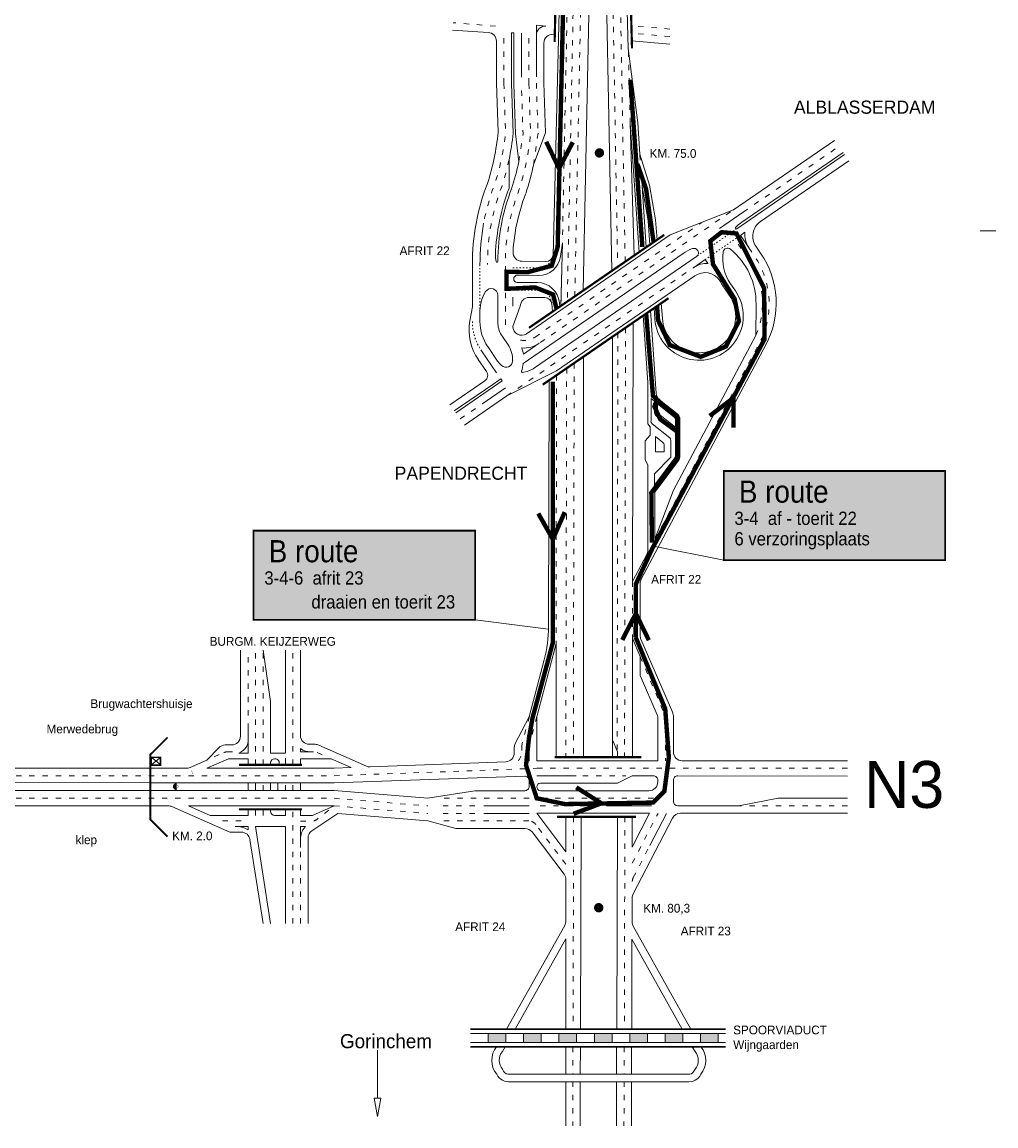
# Model space of a CAD drawing. Header units: metres. Extents: x 534 to 2089, y -2348 to -1299.
# Tile 5 of 7: x 1869 to 2089, y -1861 to -1612. Entities that reach past the tile are written whole.
import ezdxf

# ---------------------------------------------------------------- set-up
doc = ezdxf.new("R2010")
doc.units = ezdxf.units.M
doc.linetypes.add('ACAD_ISO03W100', pattern=[30, 12, -18])
doc.linetypes.add('DASHED2', pattern=[0.375, 0.25, -0.125])
doc.layers.get('0').update_dxf_attribs({"lineweight": 0})
for name, color, linetype, lineweight in [('Deelstreep 1-1', 8, 'DASHED2', 0), ('deelstrepen', 8, 'ACAD_ISO03W100', 0), ('HEKTO', 7, 'Continuous', 0), ('Kader', 7, 'Continuous', 0), ('Kunstwerk', 7, 'Continuous', 0), ('RW-MARK', 7, 'Continuous', 0), ('Spoorweg solid', 7, 'Continuous', 0), ('Strooi WEL', 90, 'Continuous', 0), ('strooien 1A', 140, 'Continuous', 0), ('Text', 7, 'Continuous', 0)]:
    doc.layers.add(name, color=color, linetype=linetype, lineweight=lineweight)
doc.styles.add('TXT', font='technic_.ttf', dxfattribs={"width": 0.9, "height": 1.35})

# ---------------------------------------------------------------- blocks, each defined once
blk = doc.blocks.new('PIJL', base_point=(0, 0, -0.1))
at = {"color": 0}
for p, q in [((0, 0), (5.45, 0)), ((7.5, 0), (5.45, 0.375)), ((5.45, 0.375), (5.45, -0.375)), ((5.45, -0.375), (7.5, 0))]:
    blk.add_line(p, q, dxfattribs=at)

msp = doc.modelspace()

# ---------------------------------------------------------------- hatches: boundary and pattern name
at = {"ltscale": 0.2}
h = msp.add_hatch(color=51, dxfattribs=at)
h.dxf.hatch_style = 1
h.paths.add_polyline_path([(2027.96, -1713.35), (2078.03, -1713.35), (2078.03, -1733.49), (2027.96, -1733.49)])
h = msp.add_hatch(color=51, dxfattribs=at)
h.dxf.hatch_style = 1
h.paths.add_polyline_path([(1921.68, -1726.83), (1971.75, -1726.83), (1971.75, -1746.97), (1921.68, -1746.97)])
at = {"layer": 'Spoorweg solid'}
h = msp.add_hatch(color=256, dxfattribs=at)
h.paths.add_polyline_path([(1978.71, -1840.47), (1974.71, -1840.47), (1974.71, -1842.47), (1978.71, -1842.47)])
h.paths.add_polyline_path([(1986.71, -1842.47), (1986.71, -1840.47), (1982.71, -1840.47), (1982.71, -1842.47)])
h.paths.add_polyline_path([(1990.71, -1840.47), (1990.71, -1842.47), (1994.71, -1842.47), (1994.71, -1840.47)])
h.paths.add_polyline_path([(1998.71, -1840.47), (1998.71, -1842.47), (2002.71, -1842.47), (2002.71, -1840.47)])
h.paths.add_polyline_path([(2006.71, -1840.47), (2006.71, -1842.47), (2010.71, -1842.47), (2010.71, -1840.47)])
h.paths.add_polyline_path([(2018.71, -1842.47), (2018.71, -1840.47), (2014.71, -1840.47), (2014.71, -1842.47)])
h.paths.add_polyline_path([(2022.71, -1840.47), (2022.71, -1842.47), (2026.71, -1842.47), (2026.71, -1840.47)])

# ---------------------------------------------------------------- linework, layer by layer
at = {"ltscale": 0.2}
for points in [[(2027.96, -1733.49), (2012.1, -1730.33)], [(1971.75, -1746.97), (1988.35, -1749.11)]]:
    msp.add_lwpolyline(points, dxfattribs=at)
at = {"layer": 'Deelstreep 1-1', "linetype": 'ACAD_ISO03W100', "ltscale": 0.025}
for p, q in [((2030.9, -1658.6), (2021.81, -1664.85)), ((2023.77, -1665.56), (2031.72, -1660.1)), ((1972.86, -1666.72), (1972.86, -1677.12))]:
    msp.add_line(p, q, dxfattribs=at)
at = {"layer": 'Deelstreep 1-1', "linetype": 'ACAD_ISO03W100', "ltscale": 0.025, "flags": 128}
for points in [[(1980.32, -1667.46), (1986.1, -1667.46, 0.373797), (1989.37, -1664.63)], [(1989.11, -1675.47, 0.388632), (1985.83, -1672.46), (1980.29, -1672.46)]]:
    msp.add_lwpolyline(points, format="xyb", dxfattribs=at)
at = {"layer": 'Deelstreep 1-1', "linetype": 'ACAD_ISO03W100', "ltscale": 0.025}
msp.add_arc((1982.84, -1679.56), 11.7, 180, 214.5099, dxfattribs=at)
at = {"layer": 'deelstrepen', "linetype": 'ACAD_ISO03W100', "ltscale": 0.1}
for p, q in [((1994.09, -1600.97), (1992.59, -1675.05)), ((1994.28, -1673.88), (1995.78, -1600.97)), ((2002.81, -1600.97), (2003.98, -1667.21)), ((2005.68, -1666.05), (2004.49, -1600.97)), ((1992.65, -1604.79), (1991.2, -1676)), ((1976.36, -1612.83), (1966.8, -1612.03)), ((2015.79, -1613.46), (2007.09, -1612.73)), ((1978.26, -1625.76), (1978.26, -1614.32)), ((1983.92, -1625.76), (1983.92, -1614.41)), ((2015.79, -1615.16), (2007.13, -1614.44)), ((2006.83, -1634.76), (2006.38, -1617.87)), ((1985.61, -1625.7), (1985.98, -1637.01)), ((2009.51, -1649.07), (2009.01, -1641.71)), ((1986.5, -1684.33), (2030.14, -1654.33)), ((1985.3, -1683.09), (2023.01, -1657.16)), ((2005.75, -1680.98), (2005.54, -1778.03)), ((2004.05, -1682.15), (2003.85, -1778.03)), ((1992.46, -1690.12), (1992.26, -1778.03)), ((1994.15, -1688.96), (1993.96, -1778.03)), ((1990.18, -1691.69), (1990.05, -1752.31)), ((1968.4, -1701.58), (1973.51, -1698.07)), ((1920.42, -1771.59), (1920.42, -1753.84)), ((1922.11, -1779.73), (1922.11, -1753.84)), ((1923.81, -1779.73), (1923.81, -1753.84)), ((1930.59, -1779.73), (1930.59, -1753.84)), ((1985.72, -1768.83), (1984.01, -1775.36)), ((1907.32, -1780.36), (1914.94, -1776.98)), ((1915.75, -1776.81), (1916.96, -1776.81)), ((1936.05, -1776.98), (1938.22, -1777.94)), ((1939.88, -1782.22), (1985.69, -1780.53)), ((2055.96, -1780.53), (1985.69, -1780.53)), ((1996.11, -1782.22), (2005.84, -1782.22)), ((1923.81, -1785.57), (1923.81, -1783.83)), ((1928.89, -1785.57), (1928.89, -1783.83)), ((1930.59, -1785.57), (1930.59, -1783.83)), ((1939.88, -1787.31), (1961.09, -1789.04)), ((1984, -1787.31), (1963.09, -1787.31)), ((1923.81, -1791.17), (1923.81, -1789.81)), ((1930.59, -1815.58), (1930.59, -1789.81)), ((1939.88, -1789.01), (1961.09, -1790.74)), ((1971.7, -1789.01), (1963.09, -1789.01)), ((1971.7, -1790.73), (1963.09, -1790.73)), ((2011.64, -1789.01), (1985.69, -1789.01)), ((2007.28, -1801.97), (2013.1, -1790.71)), ((1914.67, -1792.43), (1920.42, -1792.43)), ((1983.88, -1792.43), (1963.09, -1792.43)), ((1992.27, -1802.2), (1985.47, -1793.22)), ((1994.03, -1791.5), (1993.9, -1839.47)), ((2005.61, -1791.5), (2005.49, -1839.47)), ((2007.52, -1805.21), (2011.27, -1797.96)), ((1932.29, -1815.58), (1932.29, -1798.79)), ((1993.86, -1843.47), (1993.84, -1849.67)), ((2005.45, -1843.47), (2005.43, -1849.67)), ((1993.84, -1851.35), (1993.82, -1861.35)), ((2005.43, -1851.35), (2005.41, -1861.35))]:
    msp.add_line(p, q, dxfattribs=at)
at = {"layer": 'deelstrepen', "linetype": 'ACAD_ISO03W100', "ltscale": 0.1, "flags": 128}
for points in [[(1978.26, -1625.76), (1978.64, -1636.92, -0.054066), (1976.24, -1648.33, 0.046747), (1973.69, -1657.37)], [(1983.92, -1625.76), (1984.29, -1637.07, -0.057357), (1981.6, -1650.13, 0.094673), (1978.61, -1666.61), (1978.61, -1671.76), (1978.59, -1679.16), (1978.59, -1679.97, 0.126781), (1979.32, -1681.98)], [(1979.42, -1643.01, -0.027372), (1977.84, -1648.9, 0.093929), (1974.56, -1666.71)], [(2035.22, -1682.69, 0.271904), (2033.21, -1664.93), (2030.47, -1660.96)], [(2012.42, -1728.77), (2036.55, -1683.4, 0.265246), (2034.62, -1664.31), (2033.6, -1662.83)], [(1932.28, -1792.47), (1934.8, -1792.47, 0.168762), (1936.04, -1792.04), (1939.88, -1789.01)]]:
    msp.add_lwpolyline(points, format="xyb", dxfattribs=at)
for points in [[(1981.63, -1643.47), (1982.59, -1637.12), (1982.22, -1625.81)], [(1985.98, -1637.01), (1985, -1643.92)], [(2032.37, -1654.85), (2053.96, -1640.01)], [(1978.94, -1696.39), (1985.75, -1691.71), (2021.19, -1667.34)], [(1938.18, -1782.22), (1886.6, -1782.22), (1861.23, -1782.22)], [(1938.18, -1787.31), (1886.6, -1787.31), (1861.23, -1787.31)], [(2012.09, -1787.31), (1985.69, -1787.31)], [(2055.96, -1789.01), (2031.34, -1789.01)]]:
    msp.add_lwpolyline(points, dxfattribs=at)
at = {"layer": 'deelstrepen', "linetype": 'ACAD_ISO03W100', "ltscale": 0.1}
msp.add_lwpolyline([(2007.33, -1738.33), (2007.32, -1751.21)], dxfattribs=at)
for points in [[(2009.08, -1755.28), (2014.66, -1768.46, -0.10082), (2014.82, -1769.24), (2014.82, -1778.83)], [(1984.02, -1768.83), (1982.31, -1775.36), (1982.31, -1776.54, -0.15414), (1981.58, -1778.83)]]:
    msp.add_lwpolyline(points, format="xyb", dxfattribs=at)
for centre, radius, start, end in [((1982.86, -1679.55), 4.3, 258.6849, 304.5099), ((1915.75, -1778.81), 2, 90, 113.8704), ((1983.88, -1794.43), 2, 37.1511, 90), ((2009.29, -1806.12), 2, 152.6347, 179.7665)]:
    msp.add_arc(centre, radius, start, end, dxfattribs=at)
at = {"layer": 'HEKTO', "const_width": 1.02, "flags": 128}
for points in [[(1999.86, -1640.91, 1), (1999.86, -1642.01, 1)], [(1999.7, -1811.48, 1), (1999.7, -1812.59, 1)]]:
    msp.add_lwpolyline(points, format="xyb", close=True, dxfattribs=at)
at = {"layer": 'HEKTO', "flags": 128}
msp.add_lwpolyline([(1904.26, -1784.43, 1.13, 1.13, 1), (1904.26, -1784.88, 0.396, 0.396, 1)], format="xyseb", close=True, dxfattribs=at)
at = {"layer": 'Kader', "color": 253}
msp.add_line((2085.96, -1659.06), (2089.49, -1659.06), dxfattribs=at)
at = {"layer": 'Kunstwerk'}
for points, const_width in [([(1990.04, -1603.62), (1989.73, -1616.38)], 0.5), ([(2006.9, -1605.9), (2007.23, -1617.84)], 0.5), ([(1983.94, -1680.99), (2014.51, -1659.98)], 0.5), ([(1987.03, -1693.85), (2015.48, -1674.29)], 0.5), ([(1902.23, -1773.55), (1898.35, -1777.42), (1898.35, -1792.11), (1902.23, -1795.98)], 0.4), ([(2009.3, -1778.03), (1989.75, -1778.03)], 0.5), ([(1918.42, -1779.73), (1932.59, -1779.73)], 0.5), ([(1918.42, -1789.81), (1932.59, -1789.81)], 0.5), ([(2008.12, -1791.5), (1990.27, -1791.5)], 0.5), ([(1970.71, -1843.47), (2028.37, -1843.47)], 0.4)]:
    msp.add_lwpolyline(points, dxfattribs=dict(at, const_width=const_width))
msp.add_lwpolyline([(1970.71, -1839.47, 0.4, 0.4, 0), (2028.37, -1839.47, 0.4, 0.4, 0)], format="xyseb", dxfattribs=at)
at = {"layer": 'RW-MARK'}
for p, q in [((1990.96, -1600.97), (1989.37, -1664.63)), ((1974.7, -1614.25), (1966.68, -1613.72)), ((1987.78, -1612.81), (1985.61, -1612.63)), ((1985.61, -1624.24), (1985.61, -1612.63)), ((1976.57, -1625.76), (1976.57, -1616.24)), ((1979.96, -1625.76), (1979.96, -1614.35)), ((1979.96, -1614.35), (1980.52, -1614.36)), ((1980.52, -1625.87), (1980.52, -1614.36)), ((1982.22, -1624.35), (1982.22, -1614.42)), ((1989.77, -1614.68), (1989.47, -1614.66)), ((2015.79, -1616.86), (2007.18, -1616.14)), ((1987.31, -1625.65), (1987.31, -1616.65)), ((1976.57, -1625.69), (1976.95, -1636.81)), ((1980.52, -1625.87), (1980.89, -1637.18)), ((1987.31, -1625.65), (1987.68, -1636.96)), ((1981.63, -1643.47), (1980.89, -1637.18)), ((1987.68, -1636.96), (1985, -1643.92)), ((2032.06, -1657.12), (2054.95, -1641.39)), ((1979.45, -1649.43), (1979.42, -1643.01)), ((2030.9, -1658.6), (2055.28, -1641.85)), ((2036.26, -1656.98), (2056.26, -1643.22)), ((2030.13, -1654.32), (2015.87, -1660.01)), ((2032.37, -1654.85), (2026.99, -1658.55)), ((1983.41, -1682.33), (2015.87, -1660.01)), ((2031.72, -1660.1), (2032.75, -1659.39)), ((2033.6, -1662.83), (2031.72, -1660.1)), ((1991.05, -1664.86), (1991.49, -1661.76)), ((1991.49, -1661.76), (1991.11, -1676.06)), ((2036.29, -1664.08), (2035.23, -1662.55)), ((1987.78, -1666), (1982.34, -1665.96)), ((1985.19, -1690.03), (2021.81, -1664.85)), ((2021.19, -1667.34), (2023.77, -1665.56)), ((2024.4, -1666.48), (2023.77, -1665.56)), ((1971.14, -1666.71), (1971.14, -1676.28)), ((1981.28, -1669.12), (1986.1, -1669.16)), ((1985.83, -1670.76), (1981.28, -1670.72)), ((1990.18, -1690.72), (2021.44, -1669.22)), ((2027, -1670.25), (2027.31, -1670.7)), ((1976.89, -1673.62), (1976.89, -1680.09)), ((1971.14, -1676.28), (1970.58, -1679.43)), ((1980.28, -1680.68), (1981.98, -1676.12)), ((1983.98, -1674.12), (1987.52, -1674.16)), ((1989.11, -1675.47), (1989.28, -1677.32)), ((1990.81, -1675.32), (1990.89, -1676.22)), ((2035.22, -1682.69), (2035.27, -1675.62)), ((1972.86, -1677.12), (1972.86, -1679.59)), ((2007.45, -1679.82), (2007.32, -1738.35)), ((1977.92, -1682.95), (1979.2, -1684.81)), ((2002.79, -1683.02), (2002.79, -1778.03)), ((2016.6, -1717.71), (2035.22, -1682.69)), ((1973.2, -1686.19), (1976.6, -1691.14)), ((1974.6, -1685.23), (1976.84, -1688.49)), ((1986.26, -1684.49), (1982.66, -1686.97)), ((2037.48, -1684.83), (2009.32, -1737.78)), ((1972.45, -1688.11), (1974.35, -1690.86)), ((1996.29, -1687.49), (1996.29, -1778.03)), ((1990.18, -1690.72), (1978.94, -1696.39)), ((1966.03, -1698.4), (1973.96, -1692.95)), ((1967.43, -1700.18), (1977.88, -1693)), ((1977.56, -1692.53), (1977.88, -1693)), ((1988.48, -1692.85), (1988.36, -1748.48)), ((2010.81, -1702.72), (2010.81, -1693.38)), ((1973.51, -1698.07), (1978.62, -1694.55)), ((1969.33, -1703), (1978.94, -1696.39)), ((2011.52, -1702.11), (2011.52, -1696.99)), ((2012.29, -1697.6), (2011.52, -1696.99)), ((2012.29, -1699.93), (2012.29, -1697.6)), ((2016.78, -1701.15), (2012.99, -1698.16)), ((2012.99, -1699.93), (2012.99, -1698.16)), ((2016.78, -1704.16), (2012.82, -1701.04)), ((2017.05, -1703.47), (2013.26, -1700.48)), ((2010.81, -1702.72), (2011.35, -1703.33)), ((2011.35, -1703.33), (2011.35, -1705.22)), ((2015.76, -1705.86), (2011.79, -1702.67)), ((2017.05, -1701.7), (2017.05, -1703.47)), ((2018.04, -1701.7), (2018.04, -1709.97)), ((2010.22, -1706.49), (2011.35, -1705.22)), ((2012.51, -1709), (2012.51, -1705.54)), ((2014.21, -1706.89), (2012.51, -1705.54)), ((2017.05, -1704.72), (2017.05, -1709.97)), ((2010.22, -1710.82), (2010.22, -1706.49)), ((2014.48, -1707.44), (2014.48, -1709)), ((2016.02, -1706.41), (2016.02, -1710.19)), ((2010.82, -1711.98), (2010.22, -1710.82)), ((2016.02, -1710.19), (2012.28, -1713.96)), ((2016.91, -1710.39), (2012.28, -1716.55)), ((2017.71, -1710.98), (2012.42, -1718.13)), ((2014.48, -1709), (2012.51, -1709)), ((2017.71, -1710.98), (2012.93, -1717.44)), ((2010.82, -1731.28), (2010.82, -1711.98)), ((2012.28, -1713.96), (2012.28, -1716.55)), ((2012.42, -1728.77), (2016.6, -1717.71)), ((2012.42, -1718.13), (2012.42, -1728.77)), ((2007.32, -1738.35), (2010.58, -1732.22)), ((2009.09, -1738.72), (2009.08, -1750.58)), ((1990.05, -1752.31), (1985.78, -1768.58)), ((1990.05, -1752.31), (1990.05, -1778.03)), ((2007.32, -1751.21), (2007.3, -1778.03)), ((2007.32, -1751.21), (2009.08, -1755.28)), ((2009.24, -1751.37), (2016.42, -1768.02)), ((1918.72, -1773.26), (1918.72, -1753.84)), ((1923.81, -1753.84), (1925.5, -1765.46)), ((1928.89, -1777.08), (1928.89, -1753.84)), ((1932.28, -1773.11), (1932.28, -1753.84)), ((1987.38, -1756.02), (1984.08, -1768.61)), ((2009.08, -1755.28), (2009.07, -1759.57)), ((2009.07, -1759.57), (2012.9, -1768.45)), ((1925.5, -1777.08), (1925.5, -1765.46)), ((1983.92, -1769.03), (1980.84, -1774.92)), ((1985.72, -1769.09), (1985.69, -1778.83)), ((2013.07, -1769.25), (2013.06, -1778.83)), ((2016.58, -1768.81), (2016.57, -1776.83)), ((1920.42, -1771.59), (1920.42, -1777.08)), ((1911.13, -1778.67), (1913.83, -1775.87)), ((1915.27, -1775.26), (1916.72, -1775.26)), ((1932.28, -1776.81), (1932.28, -1776.08)), ((1935.62, -1775.11), (1934.28, -1775.11)), ((1947.19, -1780.04), (1936.43, -1775.28)), ((1980.62, -1775.84), (1980.61, -1777.04)), ((1984.01, -1775.36), (1984, -1778.83)), ((2002.79, -1774.06), (2003.91, -1776.83)), ((1900.43, -1778.24), (1898.65, -1779.68)), ((1900.49, -1779.61), (1898.73, -1778.15)), ((1911.13, -1780.53), (1916.02, -1778.36)), ((1916.02, -1778.36), (1920.42, -1778.36)), ((1918.38, -1777.08), (1920.42, -1777.08)), ((1920.42, -1779.73), (1920.42, -1778.36)), ((1925.5, -1777.08), (1928.89, -1777.08)), ((1928.89, -1779.98), (1928.89, -1778.24)), ((1935.24, -1776.81), (1932.28, -1776.81)), ((1939.19, -1778.36), (1932.28, -1778.36)), ((1932.28, -1779.73), (1932.28, -1778.36)), ((1943.74, -1780.38), (1939.19, -1778.36)), ((2003.91, -1776.83), (2003.91, -1778.03)), ((1898.35, -1780.53), (1846.76, -1780.53)), ((1906.51, -1780.53), (1898.35, -1780.53)), ((1911.13, -1778.67), (1907.32, -1780.36)), ((1939.84, -1780.53), (1911.13, -1780.53)), ((1925.5, -1779.73), (1925.5, -1779.36)), ((1939.92, -1780.53), (1943.74, -1780.38)), ((1948.07, -1780.21), (1978.69, -1779.04)), ((1984, -1778.83), (1983.28, -1778.83)), ((2013.06, -1778.83), (1985.69, -1778.83)), ((2055.96, -1778.83), (2018.57, -1778.83)), ((1982.96, -1782.32), (1939.87, -1783.84)), ((1984, -1783.32), (1984, -1784.6)), ((1985.69, -1782.22), (1994.62, -1782.22)), ((2016.57, -1783.23), (2016.57, -1788.01)), ((2055.96, -1782.27), (2017.57, -1782.23)), ((1898.35, -1785.56), (1795.78, -1785.51)), ((1898.35, -1783.8), (1796.51, -1783.7)), ((1939.79, -1783.84), (1898.35, -1783.8)), ((1939.89, -1785.58), (1898.35, -1785.56)), ((1920.42, -1785.57), (1920.42, -1783.82)), ((1922.11, -1785.57), (1922.11, -1783.82)), ((1925.5, -1785.57), (1925.5, -1783.83)), ((1927.2, -1785.57), (1927.2, -1783.83)), ((1932.28, -1785.57), (1932.28, -1783.83)), ((1939.88, -1785.58), (1961.09, -1787.31)), ((1961.09, -1787.31), (1971.7, -1785.59)), ((1983, -1785.6), (1971.7, -1785.59)), ((2003.91, -1783.89), (1986.52, -1783.87)), ((2011.06, -1785.6), (1986.52, -1785.59)), ((2031.37, -1789.01), (2040.29, -1787.31)), ((2040.29, -1787.31), (2055.96, -1787.31)), ((1898.35, -1789.01), (1844.69, -1789.01)), ((1902.42, -1789.01), (1898.35, -1789.01)), ((1903.23, -1789.18), (1916.28, -1794.95)), ((1906.94, -1789.01), (1911.83, -1791.17)), ((1939.88, -1789.01), (1906.94, -1789.01)), ((1920.42, -1791.17), (1920.42, -1789.81)), ((1922.11, -1791.17), (1922.11, -1789.81)), ((1925.5, -1790.17), (1925.5, -1789.81)), ((1932.28, -1791.17), (1932.28, -1789.81)), ((1934.88, -1794.64), (1940.69, -1790.77)), ((1939.88, -1789.01), (1934.99, -1791.17)), ((1940.69, -1790.77), (1961.09, -1792.43)), ((1973.7, -1789.02), (1984, -1789.02)), ((1973.7, -1790.73), (1984, -1790.73)), ((1992.27, -1799.38), (1985.69, -1790.7)), ((2011.2, -1790.7), (1985.69, -1790.7)), ((2002.76, -1789.01), (2011.64, -1789.01)), ((2007.25, -1798.33), (2011.2, -1790.7)), ((2011.27, -1797.96), (2015.01, -1790.72)), ((2017.57, -1789.01), (2031.37, -1789.01)), ((2055.96, -1790.7), (2018.16, -1790.7)), ((1911.83, -1791.17), (1920.42, -1791.17)), ((1928.89, -1791.17), (1926.5, -1791.17)), ((1961.09, -1792.43), (1967.39, -1794.12)), ((1992.27, -1799.38), (1992.27, -1791.5)), ((1995.73, -1791.5), (1995.6, -1839.47)), ((2003.92, -1791.5), (2003.79, -1839.47)), ((2007.25, -1791.5), (2007.25, -1798.33)), ((2007.5, -1808.93), (2016.38, -1791.78)), ((1916.28, -1794.95), (1918.9, -1794.95)), ((1917.52, -1793.69), (1920.42, -1793.69)), ((1920.42, -1793.69), (1920.42, -1794.42)), ((1922.11, -1793.69), (1928.89, -1793.69)), ((1922.11, -1793.69), (1925.5, -1815.58)), ((1928.89, -1815.58), (1928.89, -1793.69)), ((1928.89, -1814.35), (1928.89, -1795)), ((1983.03, -1794.12), (1967.39, -1794.12)), ((1991.87, -1804.48), (1984.62, -1794.92)), ((1920.87, -1796.64), (1923.81, -1815.58)), ((1933.99, -1815.58), (1933.99, -1796.31)), ((1992.27, -1815.04), (1992.28, -1805.69)), ((2007.26, -1815.24), (2007.28, -1809.84)), ((1978.87, -1839.47), (1992.02, -1816.02)), ((2020.55, -1839.47), (2007.51, -1816.23)), ((1992.27, -1819.04), (1992.26, -1839.47)), ((2007.19, -1819.13), (2007.15, -1839.47)), ((1974.71, -1840.47), (1974.71, -1842.47)), ((1978.71, -1840.47), (1978.71, -1842.47)), ((1982.71, -1840.47), (1982.71, -1842.47)), ((1986.71, -1840.47), (1986.71, -1842.47)), ((1990.71, -1840.47), (1990.71, -1842.47)), ((1994.71, -1840.47), (1994.71, -1842.47)), ((1998.71, -1840.47), (1998.71, -1842.47)), ((2002.71, -1840.47), (2002.71, -1842.47)), ((2006.71, -1840.47), (2006.71, -1842.47)), ((2010.71, -1840.47), (2010.71, -1842.47)), ((2014.71, -1840.47), (2014.71, -1842.47)), ((2018.71, -1840.47), (2018.71, -1842.47)), ((2022.71, -1840.47), (2022.71, -1842.47)), ((2026.71, -1840.47), (2026.71, -1842.47)), ((1992.26, -1843.47), (1992.26, -1849.67)), ((1995.55, -1843.47), (1995.54, -1849.67)), ((2003.75, -1843.47), (2003.74, -1849.67)), ((2007.14, -1843.47), (2007.13, -1849.67)), ((2019.87, -1849.67), (1979.54, -1849.67)), ((2019.6, -1851.35), (1979.81, -1851.35)), ((1992.26, -1851.35), (1992.26, -1861.35)), ((1995.54, -1851.35), (1995.51, -1861.35)), ((2003.73, -1851.35), (2003.71, -1861.35)), ((2007.12, -1851.35), (2007.1, -1861.35))]:
    msp.add_line(p, q, dxfattribs=at)
at = {"layer": 'RW-MARK', "linetype": 'ACAD_ISO03W100', "ltscale": 0.35}
msp.add_line((1980.28, -1674.08), (1980.28, -1676.12), dxfattribs=at)
at = {"layer": 'RW-MARK', "linetype": 'ACAD_ISO03W100', "ltscale": 0.5}
for p, q in [((1928.89, -1791.17), (1928.89, -1789.81)), ((1934.99, -1791.17), (1932.28, -1791.17)), ((1932.29, -1793.69), (1933.41, -1793.69)), ((1932.29, -1793.69), (1932.29, -1798.42))]:
    msp.add_line(p, q, dxfattribs=at)
at = {"layer": 'RW-MARK', "flags": 128}
for points in [[(1979.96, -1625.76), (1980.34, -1636.98, -0.027372), (1979.42, -1643.01)], [(1973.69, -1657.37, 0.046747), (1972.86, -1666.72)]]:
    msp.add_lwpolyline(points, format="xyb", dxfattribs=at)
for points in [[(2030.14, -1654.33), (2052.97, -1638.63)], [(1982.6, -1689.07), (2018.76, -1664.21)], [(1967.05, -1699.76), (1975.74, -1693.79), (1977.56, -1692.53)]]:
    msp.add_lwpolyline(points, dxfattribs=at)
at = {"layer": 'RW-MARK', "const_width": 0.339, "flags": 128}
msp.add_lwpolyline([(1898.56, -1779.83), (1900.65, -1779.83), (1900.65, -1778.04), (1898.56, -1778.04)], close=True, dxfattribs=at)
at = {"layer": 'RW-MARK'}
for points in [[(2013.06, -1783.6), (2013.06, -1783.22, 0.414214), (2012.06, -1782.22), (2007.66, -1782.22, 0.115071), (2006.95, -1782.39), (2003.91, -1783.89)], [(1979.81, -1851.35, -0.340206), (1976.65, -1849.64, -0.36489), (1976.62, -1843.47)], [(1979.54, -1849.67, -0.340206), (1978.2, -1848.95), (1977.94, -1848.54, -0.36489), (1977.92, -1844.56), (1978.57, -1843.47)], [(2019.6, -1851.35, 0.340206), (2022.76, -1849.64, 0.36489), (2022.79, -1843.47)], [(2019.87, -1849.67, 0.340206), (2021.21, -1848.95), (2021.47, -1848.54, 0.36489), (2021.49, -1844.56), (2020.85, -1843.47)]]:
    msp.add_lwpolyline(points, format="xyb", dxfattribs=at)
for points in [[(1980.81, -1839.47), (1992.27, -1819.04)], [(2018.6, -1839.47), (2007.19, -1819.13)], [(1970.71, -1840.47), (2028.37, -1840.47)], [(1970.71, -1842.47), (2028.37, -1842.47)]]:
    msp.add_lwpolyline(points, dxfattribs=at)
for centre, radius, start, end in [((1987.61, -1614.81), 2, 85.2069, 180), ((1974.57, -1616.24), 2, 0, 86.2592), ((1989.31, -1616.65), 2, 85.2069, 180), ((1923.14, -1631.57), 54.07, 341.8954, 354.4386), ((1924.84, -1631.57), 58.02, 341.8954, 348.167), ((1927.01, -1632.15), 59.17, 341.7763, 348.5333), ((2021.46, -1666.55), 50.33, 158.8338, 180.1906), ((2023.18, -1666.27), 46.86, 158.9365, 177.8333), ((2023.2, -1666.27), 46.32, 158.9079, 179.638), ((2023.2, -1666.27), 42.93, 158.9079, 176.7649), ((2030.79, -1658.44), 0.2, 135.0444, 304.5099), ((2037.72, -1665.36), 10, 124.5099, 135.0444), ((2038.52, -1660.28), 4, 124.5099, 214.596), ((2037.72, -1659.99), 5, 173.142, 214.596), ((2024.42, -1672.45), 10, 110.685, 124.5099), ((2021.25, -1664.03), 1, 304.5099, 110.685), ((2028.83, -1663.97), 1, 50.4867, 171.0797), ((2019.31, -1675.51), 15.96, 359.5971, 50.4867), ((1982.35, -1664.72), 6, 177.8333, 192.474), ((1976.69, -1665.98), 0.2, 192.474, 359.638), ((1982.34, -1663.96), 2, 176.7649, 270), ((1986.1, -1664.16), 5, 270, 351.9824), ((1987.78, -1664.4), 1.6, 270, 351.9824), ((2019.83, -1675.44), 20, 331.995, 34.596), ((2024.02, -1671.46), 5, 85.6047, 124.5099), ((2023.71, -1672.52), 4, 34.617, 124.5099), ((1981.28, -1669.92), 0.8, 90, 270), ((1985.83, -1675.76), 5, 5.0491, 90), ((1980.86, -1677.12), 8, 147.3353, 180), ((1975.39, -1673.62), 1.5, 0, 147.3353), ((1983.98, -1676.12), 2, 90, 180), ((1987.52, -1675.76), 1.6, 5.0491, 90), ((1982.1, -1681.48), 11.7, 169.9226, 214.5099), ((1982.86, -1679.59), 10, 180, 214.5099), ((1982.86, -1679.55), 6, 185.2182, 214.5099), ((1974.25, -1688.21), 6, 357.389, 34.5099), ((1982.86, -1679.55), 6, 264.7936, 304.5099), ((1974.25, -1688.21), 8.5, 8.378, 18.3968), ((1981.79, -1685.09), 6, 214.5099, 227.5552), ((1978.75, -1688.41), 1.5, 227.5552, 357.389), ((1973.11, -1691.71), 1.5, 304.5099, 34.5099), ((1982.41, -1690.86), 0.2, 159.1039, 276.1484), ((1976.62, -1688.65), 6, 339.1039, 355.9588), ((1981.79, -1685.09), 6, 276.1484, 304.5099), ((2013.7, -1699.93), 1.41, 180, 231.7063), ((2013.7, -1699.93), 0.706, 180, 231.7063), ((2016.34, -1701.7), 0.706, 0, 51.7063), ((2016.34, -1701.7), 1.7, 0, 51.7063), ((2012.22, -1702.11), 0.706, 180, 231.7063), ((2015.32, -1706.41), 0.706, 0, 51.7063), ((2016.34, -1704.72), 0.706, 0, 51.7063), ((2013.77, -1707.44), 0.706, 0, 51.7063), ((2016.34, -1709.97), 0.706, 323.5018, 0), ((2016.34, -1709.97), 1.7, 323.5018, 0), ((2008.82, -1731.28), 2, 331.995, 0), ((2008.82, -1731.28), 2, 331.995, 0), ((2011.09, -1738.72), 2, 151.995, 179.9558), ((2011.09, -1738.72), 2, 151.995, 179.9558), ((2011.09, -1738.72), 2, 151.995, 179.9558), ((1958.36, -1748.41), 30, 345.315, 359.8728), ((2011.08, -1750.58), 2, 179.9558, 203.3181), ((2011.08, -1750.58), 2, 179.9558, 203.3181), ((1982.14, -1768.11), 2, 332.4395, 345.315), ((1987.72, -1769.09), 2, 165.315, 179.8728), ((2011.07, -1769.24), 2, 359.9558, 23.3181), ((2014.58, -1768.81), 2, 359.9558, 23.3181), ((1916.72, -1773.26), 2, 270, 0), ((1934.28, -1773.11), 2, 180, 270), ((1915.27, -1777.26), 2, 90, 136.0673), ((1916.81, -1773.53), 3.88, 293.8674, 328.6042), ((1918.42, -1774.51), 2, 328.6042, 0), ((1934.59, -1772.81), 4, 234.8223, 270), ((1982.62, -1775.85), 2, 152.4395, 179.8728), ((1926.5, -1779.36), 1, 90, 180), ((1926.5, -1779.36), 1, 338.6761, 90), ((1978.61, -1777.04), 2, 272.2008, 359.8728), ((1980, -1776.53), 4, 324.8223, 359.8728), ((2018.57, -1776.83), 2, 179.9558, 270), ((1906.51, -1778.53), 2, 270, 293.8704), ((1939.84, -1778.53), 2, 270, 272.2008), ((1947.99, -1778.21), 2, 246.1296, 272.2008), ((1983, -1783.32), 1, 0, 92.0219), ((2017.57, -1783.23), 1, 89.9399, 180), ((1939.79, -1781.84), 2, 269.9399, 272.0219), ((1983, -1784.6), 1, 269.9722, 0), ((1986.55, -1784.73), 0.861, 92.5647, 267.4353), ((2011.06, -1783.6), 2, 269.9722, 0), ((2017.57, -1788.01), 1, 180, 270), ((1902.42, -1791.01), 2, 66.1296, 90), ((1926.5, -1790.17), 1, 180, 270), ((2018.16, -1792.7), 2, 90, 152.6347), ((1918.11, -1797.69), 4, 54.8223, 90), ((1918.9, -1796.95), 2, 8.8072, 90), ((1935.99, -1796.31), 2, 123.7093, 180), ((1983.03, -1796.12), 2, 37.1511, 90), ((1990.28, -1805.69), 2, 359.97, 37.1511), ((2009.28, -1809.85), 2, 152.6347, 179.7665), ((1990.27, -1815.04), 2, 330.7148, 359.97), ((2009.26, -1815.25), 2, 179.7665, 209.2852)]:
    msp.add_arc(centre, radius, start, end, dxfattribs=at)
at = {"layer": 'RW-MARK', "ltscale": 0.35}
msp.add_arc((1982.28, -1680.68), 2, 180, 304.5099, dxfattribs=at)
at = {"layer": 'RW-MARK', "ltscale": 0.1}
msp.add_arc((1935.62, -1777.11), 2, 66.1296, 90, dxfattribs=at)
at = {"layer": 'RW-MARK', "linetype": 'ACAD_ISO03W100', "ltscale": 0.5}
msp.add_arc((1936.29, -1796.47), 4, 135.9635, 180, dxfattribs=at)
at = {"layer": 'Spoorweg solid'}
for p, q in [((1996.15, -1672.6), (1997.69, -1600.97)), ((2001.37, -1600.97), (2002.69, -1668.1)), ((2005.92, -1600.97), (2006.38, -1617.87)), ((2006.38, -1617.87), (2008.53, -1634.64)), ((2007.71, -1664.65), (2006.83, -1634.76)), ((2006.83, -1634.76), (2008.81, -1663.9)), ((2008.53, -1634.64), (2009.01, -1641.71)), ((2011.18, -1648.77), (2009.01, -1641.71)), ((2009.51, -1649.07), (2010.44, -1662.78)), ((2009.78, -1678.21), (2010.81, -1693.38)), ((2011.41, -1677.09), (2012.68, -1695.81)), ((2017.39, -1700.37), (2013.44, -1697.25))]:
    msp.add_line(p, q, dxfattribs=at)
for points in [[(2011.18, -1648.77), (2012.57, -1656.59), (2012.88, -1661.1)], [(2009.51, -1649.07), (2010.88, -1656.79), (2011.25, -1662.22)]]:
    msp.add_lwpolyline(points, dxfattribs=at)
for points in [[(2012.22, -1676.53), (2012.39, -1679, 1.311916), (2030.6, -1672.64), (2029.49, -1671.04, -0.192286), (2027.84, -1663.81)], [(2013.85, -1675.41), (2014.09, -1678.88, 1.311916), (2029.2, -1673.61), (2028.1, -1672.01, -0.032721), (2027.31, -1670.7)]]:
    msp.add_lwpolyline(points, format="xyb", dxfattribs=at)
msp.add_arc((2014.67, -1695.68), 2, 183.882, 231.7063, dxfattribs=at)
at = {"layer": 'Strooi WEL', "color": 4, "linetype": 'ACAD_ISO03W100', "ltscale": 0.1, "const_width": 1}
msp.add_lwpolyline([(1907.77, -1781.39), (1907.82, -1781.37)], dxfattribs=at)
at = {"layer": 'strooien 1A', "ltscale": 0.2, "const_width": 1}
for points in [[(1991.86, -1599.6), (1990.42, -1662.71), (1989.08, -1666.96), (1983.59, -1668.43), (1978.85, -1668.31), (1978.85, -1672.18), (1985.32, -1671.86), (1989.39, -1673.45), (1990.17, -1676.71)], [(1989.34, -1693.13), (1989.34, -1752.09), (1984.75, -1769.1), (1983.94, -1773.62), (1983.27, -1779.82), (1985.69, -1787.31), (1992.08, -1788.62), (2011.96, -1788.28), (2014.54, -1785.75), (2015.55, -1778.06), (2014.73, -1767.07), (2008.05, -1750.9)], [(2008.05, -1750.9), (2008.11, -1738.86), (2011.85, -1730.78), (2012.1, -1730.33)]]:
    msp.add_lwpolyline(points, dxfattribs=at)
at = {"layer": 'strooien 1A', "linetype": 'ACAD_ISO03W100', "ltscale": 0.2, "const_width": 1}
for points in [[(2006.85, -1624.93), (2009.57, -1662.72)], [(2012.11, -1661.63), (2010.39, -1649.55), (2008.46, -1644)], [(2012.1, -1730.33), (2037.2, -1683.53), (2037.1, -1672.05), (2030.84, -1659.67), (2027.48, -1659.38), (2024.93, -1661.37), (2025.53, -1666.62), (2030.43, -1674.47), (2031.39, -1679.49), (2028.45, -1685.21), (2022.77, -1687.54), (2015.78, -1684.88), (2013.12, -1679.29), (2012.88, -1676.08)], [(2010.42, -1677.77), (2011.97, -1696.38), (2017.68, -1701.49), (2017.47, -1710.44), (2011.6, -1718.25), (2011.72, -1729.56)], [(2012.87, -1697.18), (2012.29, -1698.76), (2013.6, -1701.65), (2017.36, -1704.4)]]:
    msp.add_lwpolyline(points, dxfattribs=at)
at = {"layer": 'strooien 1A', "const_width": 1}
for points in [[(1987.83, -1638.95), (1990.74, -1644.99), (1993.83, -1639.04)], [(2030.17, -1703.55), (2030.14, -1696.84), (2024.79, -1700.89)], [(1986.03, -1722.93), (1989.33, -1728.77), (1992.02, -1722.63)], [(2011.03, -1751.58), (2008.09, -1745.56), (2005.03, -1751.53)], [(1994.02, -1790.81), (2000.29, -1788.44), (1994.63, -1784.85)]]:
    msp.add_lwpolyline(points, dxfattribs=at)
at = {"layer": 'strooien 1A', "ltscale": 0.2, "const_width": 0.4}
for points in [[(2027.96, -1713.35), (2078.03, -1713.35), (2078.03, -1733.49), (2027.96, -1733.49)], [(1921.68, -1726.83), (1971.75, -1726.83), (1971.75, -1746.97), (1921.68, -1746.97)]]:
    msp.add_lwpolyline(points, close=True, dxfattribs=at)

# ---------------------------------------------------------------- block references
at = {"layer": 'Text', "xscale": 2, "yscale": 2, "zscale": 2, "rotation": 270}
msp.add_blockref('PIJL', (1949.66, -1844.2), dxfattribs=at)

# ---------------------------------------------------------------- texts
at = {"ltscale": 0.2, "attachment_point": 1, "style": 'TXT'}
for s, width, insert, char_height in [('{\\fArial|b0|i0|c0|p34;B route}', 53.0971, (2031.39, -1715.5), 5), ('{\\fArial|b0|i0|c0|p34;3-4  af - toerit 22}', 40.7641, (2030.38, -1722.53), 3), ('{\\fArial|b0|i0|c0|p34;6 verzoringsplaats}', 49.0504, (2030.38, -1727.15), 3), ('{\\fArial|b0|i0|c0|p34;B route}', 53.0971, (1925.11, -1728.97), 5), ('{\\fArial|b0|i0|c0|p34;3-4-6  afrit 23}', 40.7641, (1924.11, -1736.01), 3), ('{\\fArial|b0|i0|c0|p34;draaien en toerit 23}', 40.7641, (1934.75, -1741.42), 3)]:
    msp.add_mtext_dynamic_manual_height_columns(s, width=width, gutter_width=6.75, heights=[0], dxfattribs=dict(at, insert=insert, char_height=char_height))
at = {"layer": 'Text'}
for s, height, p in [('ALBLASSERDAM', 2.9672, (2043.84, -1632.61)), ('AFRIT 22', 1.978, (1954.69, -1664.56)), ('PAPENDRECHT', 2.9672, (1953.58, -1715.33)), ('AFRIT 22', 1.978, (2011.55, -1738.82)), ('BURGM. KEIJZERWEG', 1.9781, (1911.76, -1752.84)), ('Brugwachtershuisje', 1.9781, (1884.79, -1766.92)), ('Merwedebrug', 1.9781, (1874.88, -1772.63)), ('N3', 10.597, (2059.68, -1789.48)), ('klep', 1.978, (1881.45, -1797.68)), ('KM. 2.0', 1.978, (1903.27, -1796.79)), ('AFRIT 24', 1.978, (1967.26, -1817.33)), ('AFRIT 23', 1.978, (2018.24, -1818.29)), ('SPOORVIADUCT', 1.9781, (2030.1, -1840.65)), ('Wijngaarden', 1.9781, (2030.1, -1843.98))]:
    msp.add_text(s, height=height, dxfattribs=at).set_placement(p)
at = {"layer": 'Text', "linetype": 'Continuous'}
for s, p in [('KM. 75.0', (2011.2, -1642.57)), ('KM. 80,3', (2009.77, -1813.14))]:
    msp.add_text(s, height=1.978, dxfattribs=at).set_placement(p)
at = {"layer": 'Text', "insert": (1941.22, -1840.6), "char_height": 3.179, "width": 4.3868, "attachment_point": 1}
msp.add_mtext('Gorinchem', dxfattribs=at)

doc.saveas('drawing.dxf')
